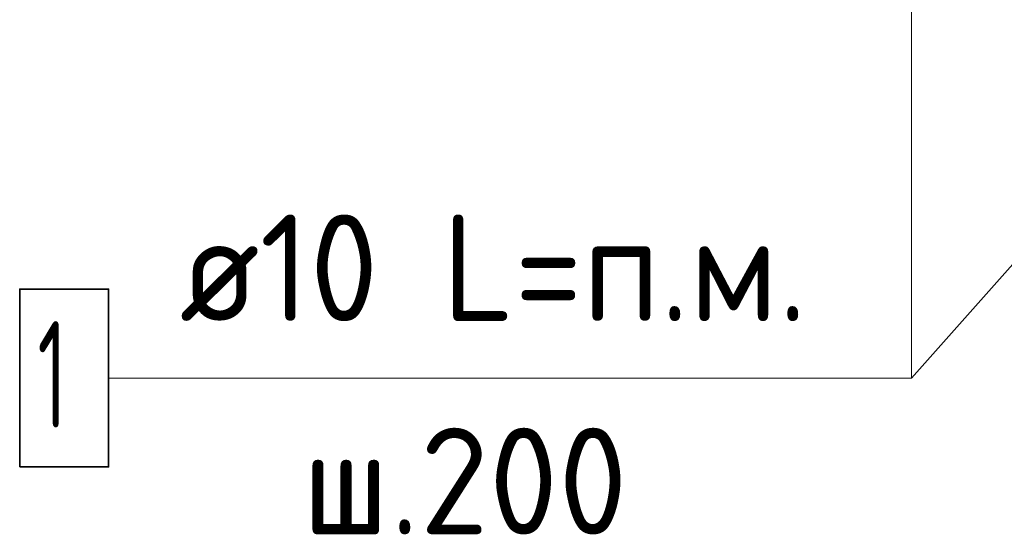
# Model space of a CAD drawing. Header units: metres. Extents: x -38 to 97, y -15 to 21.
# Tile 140 of 230: x 72.093 to 72.37, y 7.193 to 7.338. Entities that reach past the tile are written whole.
import ezdxf

# ---------------------------------------------------------------- set-up
doc = ezdxf.new("R2010")
doc.units = ezdxf.units.M
for name, color, linetype, lineweight in [('XR$3$Арм. стержнями нижней зоны', 180, 'Continuous', 35), ('XR$4$Арм. стержнями нижней зоны', 180, 'Continuous', 35), ('XR$6$Арм. стержнями нижней зоны', 180, 'Continuous', 35)]:
    doc.layers.add(name, color=color, linetype=linetype, lineweight=lineweight)
doc.styles.add('ISOCPEUR', font='txt')

msp = doc.modelspace()

# ---------------------------------------------------------------- linework, layer by layer
at = {"color": 7, "linetype": 'Continuous', "lineweight": 13, "transparency": 33554687}
msp.add_line((72.46751, 7.37688), (72.3436, 7.23758), dxfattribs=at)
msp.add_line((72.46751, 7.37688), (72.3436, 7.23758), dxfattribs=at)
msp.add_line((72.46751, 7.37688), (72.3436, 7.23758), dxfattribs=at)
at = {"layer": 'XR$3$Арм. стержнями нижней зоны', "color": 7, "linetype": 'Continuous', "lineweight": 13, "transparency": 33554687}
for p, q in [((72.3436, 7.23758), (72.3436, 7.38688)), ((72.1176, 7.23758), (72.3436, 7.23758))]:
    msp.add_line(p, q, dxfattribs=at)
at = {"layer": 'XR$3$Арм. стержнями нижней зоны', "color": 7, "linetype": 'Continuous', "lineweight": 35, "transparency": 33554687}
msp.add_lwpolyline([(72.0926, 7.21258), (72.1176, 7.21258), (72.1176, 7.26258), (72.0926, 7.26258), (72.0926, 7.21258)], dxfattribs=at)
at = {"layer": 'XR$4$Арм. стержнями нижней зоны', "color": 7, "linetype": 'Continuous', "lineweight": 13, "transparency": 33554687}
for p, q in [((72.3436, 7.23758), (72.3436, 7.38688)), ((72.1176, 7.23758), (72.3436, 7.23758))]:
    msp.add_line(p, q, dxfattribs=at)
at = {"layer": 'XR$4$Арм. стержнями нижней зоны', "color": 7, "linetype": 'Continuous', "lineweight": 35, "transparency": 33554687}
msp.add_lwpolyline([(72.0926, 7.21258), (72.1176, 7.21258), (72.1176, 7.26258), (72.0926, 7.26258), (72.0926, 7.21258)], dxfattribs=at)
at = {"layer": 'XR$6$Арм. стержнями нижней зоны', "color": 7, "linetype": 'Continuous', "lineweight": 13, "transparency": 33554687}
for p, q in [((72.3436, 7.23758), (72.3436, 7.38688)), ((72.1176, 7.23758), (72.3436, 7.23758))]:
    msp.add_line(p, q, dxfattribs=at)
at = {"layer": 'XR$6$Арм. стержнями нижней зоны', "color": 7, "linetype": 'Continuous', "lineweight": 35, "transparency": 33554687}
msp.add_lwpolyline([(72.0926, 7.21258), (72.1176, 7.21258), (72.1176, 7.26258), (72.0926, 7.26258), (72.0926, 7.21258)], dxfattribs=at)

# ---------------------------------------------------------------- texts
at = {"layer": 'XR$3$Арм. стержнями нижней зоны', "color": 7, "linetype": 'Continuous', "lineweight": 25, "transparency": 33554687, "char_height": 0.03, "attachment_point": 7, "style": 'ISOCPEUR'}
for s, insert, width in [('\\W0.94;ø10 L=п.м.', (72.1376, 7.25358), 0.1999831), ('\\W0.56;1', (72.0976, 7.22358), 0.0233333), ('\\W0.95;ш.200 ', (72.1721, 7.19358), 0.1311996)]:
    msp.add_mtext(s, dxfattribs=dict(at, insert=insert, width=width))
at = {"layer": 'XR$4$Арм. стержнями нижней зоны', "color": 7, "linetype": 'Continuous', "lineweight": 25, "transparency": 33554687, "char_height": 0.03, "attachment_point": 7, "style": 'ISOCPEUR'}
for s, insert, width in [('\\W0.94;ø10 L=п.м.', (72.1376, 7.25358), 0.1999831), ('\\W0.56;1', (72.0976, 7.22358), 0.0233333), ('\\W0.95;ш.200 ', (72.1721, 7.19358), 0.1311996)]:
    msp.add_mtext(s, dxfattribs=dict(at, insert=insert, width=width))
at = {"layer": 'XR$6$Арм. стержнями нижней зоны', "color": 7, "linetype": 'Continuous', "lineweight": 25, "transparency": 33554687, "char_height": 0.03, "attachment_point": 7, "style": 'ISOCPEUR'}
for s, insert, width in [('\\W0.94;ø10 L=п.м.', (72.1376, 7.25358), 0.1999831), ('\\W0.56;1', (72.0976, 7.22358), 0.0233333), ('\\W0.95;ш.200 ', (72.1721, 7.19358), 0.1311996)]:
    msp.add_mtext(s, dxfattribs=dict(at, insert=insert, width=width))

doc.saveas('drawing.dxf')
